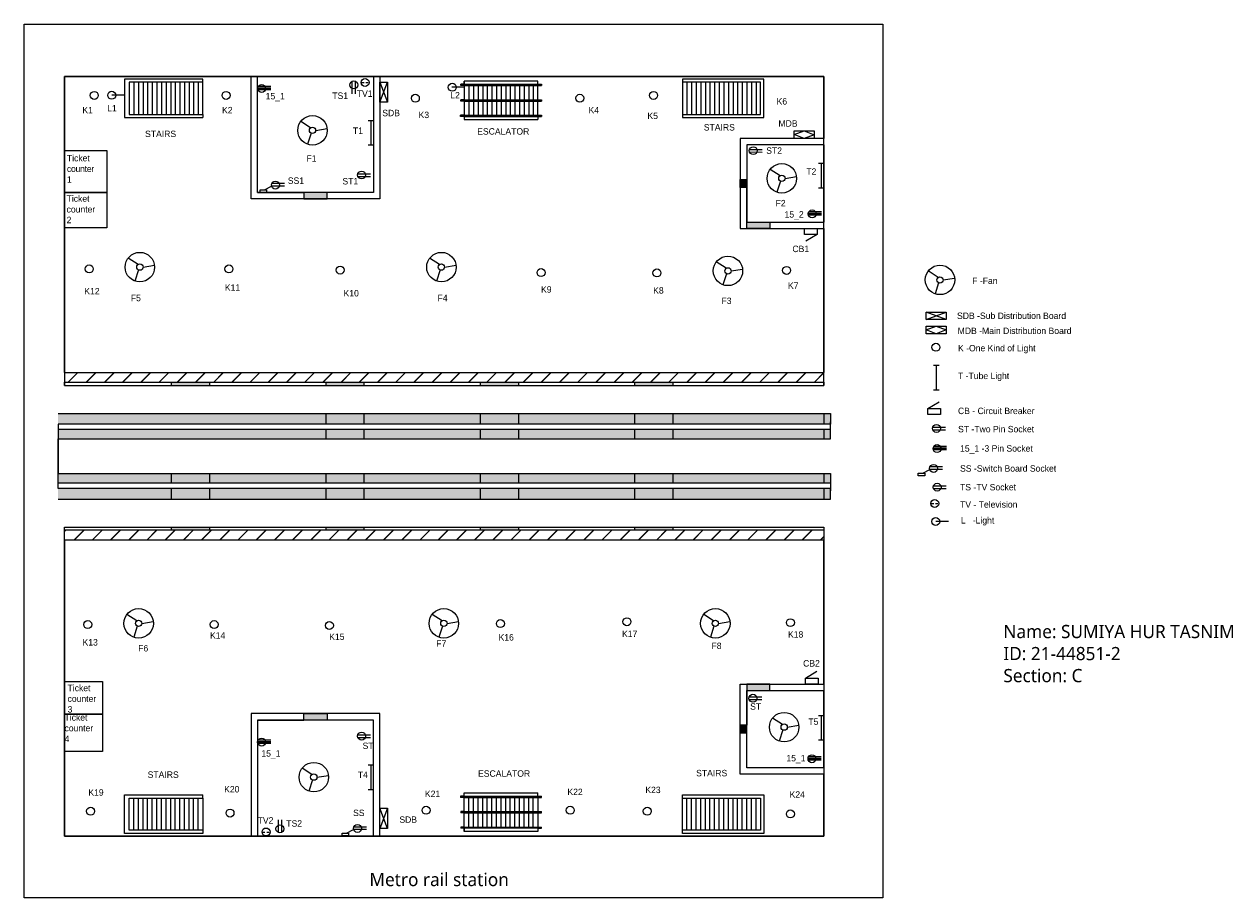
# Model space of a CAD drawing. Header units: inches. Extents: x 2428 to 4311, y 1922 to 3279.
import ezdxf

# ---------------------------------------------------------------- set-up
doc = ezdxf.new("R2010")
doc.units = ezdxf.units.IN
doc.linetypes.add('ACAD_ISO02W100', pattern=[15, 12, -3])
doc.dimstyles.new('Copy of ISO-25', dxfattribs={"dimtxt": 2.5, "dimasz": 2.5, "dimexe": 1.25, "dimexo": 0.625, "dimtad": 1, "dimlunit": 4, "dimtxsty": 'Standard', "dimcen": 2.5, "dimadec": 0, "dimazin": 0, "dimtfac": 1, "dimtmove": 0, "dimatfit": 3, "dimfxl": 1, "dimarcsym": 0})

msp = doc.modelspace()

# ---------------------------------------------------------------- hatches: boundary and pattern name
for color, points in [(256, [(3106.7, 3185.8), (3106.7, 3183.8), (3112.1, 3183.8), (3112.1, 3185.8)]), (256, [(3232.1, 3185.8), (3226.6, 3185.8), (3226.6, 3185.6), (3226.6, 3183.8), (3232.1, 3183.8)]), (256, [(3106.6, 3137.7), (3106.6, 3135.7), (3112.1, 3135.8), (3112.1, 3137.8)]), (60, [(3551.1, 3037.6), (3541.1, 3037.6), (3541.1, 3025.6), (3551.1, 3025.6)]), (60, [(2899.1, 3017.6), (2863.1, 3017.6), (2863.1, 3007.6), (2899.1, 3007.6)]), (60, [(3587.1, 2971.6), (3551.1, 2971.6), (3551.1, 2961.6), (3587.1, 2961.6)]), (60, [(2716.9, 2722.8), (2656.9, 2722.8), (2656.9, 2717.8), (2716.9, 2717.8)]), (60, [(2956.9, 2722.8), (2896.9, 2722.8), (2896.9, 2717.8), (2956.9, 2717.8)]), (60, [(3196.9, 2722.8), (3136.9, 2722.8), (3136.9, 2717.8), (3196.9, 2717.8)]), (60, [(3436.9, 2722.8), (3376.9, 2722.8), (3376.9, 2717.8), (3436.9, 2717.8)]), (60, [(3196.9, 2497.8), (3136.9, 2497.8), (3136.9, 2492.8), (3196.9, 2492.8)]), (60, [(3436.9, 2497.8), (3376.9, 2497.8), (3376.9, 2492.8), (3436.9, 2492.8)]), (60, [(3587.1, 2253.9), (3551.1, 2253.9), (3551.1, 2243.9), (3587.1, 2243.9)]), (60, [(2899.1, 2208), (2863.1, 2208), (2863.1, 2198), (2899.1, 2198)]), (60, [(3551.1, 2189.9), (3541.1, 2189.9), (3541.1, 2177.9), (3551.1, 2177.9)]), (256, [(3106.6, 2077.8), (3106.6, 2079.8), (3112.1, 2079.8), (3112.1, 2077.8)]), (256, [(3112.1, 2029.8), (3112.1, 2031.8), (3106.7, 2031.8), (3106.7, 2029.8)]), (256, [(3232.1, 2029.8), (3226.6, 2029.8), (3226.6, 2030), (3226.6, 2031.8), (3232.1, 2031.8)])]:
    msp.add_hatch(color=color).paths.add_polyline_path(points)
h = msp.add_hatch(color=256)
h.paths.add_polyline_path([(3119.3, 3185.8), (3112.1, 3185.8), (3112.1, 3183.8), (3119.3, 3183.8)])
h.paths.add_polyline_path([(3126.5, 3185.8), (3119.3, 3185.8), (3119.3, 3183.8), (3126.5, 3183.8)])
h.paths.add_polyline_path([(3133.6, 3185.8), (3126.5, 3185.8), (3126.5, 3183.8), (3133.6, 3183.8)])
h.paths.add_polyline_path([(3140.8, 3185.8), (3133.6, 3185.8), (3133.6, 3183.8), (3140.8, 3183.8)])
h.paths.add_polyline_path([(3147.9, 3185.8), (3140.8, 3185.8), (3140.8, 3183.8), (3147.9, 3183.8)])
h.paths.add_polyline_path([(3155.1, 3185.8), (3147.9, 3185.8), (3147.9, 3183.8), (3155.1, 3183.8)])
h.paths.add_polyline_path([(3162.3, 3185.8), (3155.1, 3185.8), (3155.1, 3183.8), (3162.3, 3183.8)])
h.paths.add_polyline_path([(3169.4, 3185.8), (3162.3, 3185.8), (3162.3, 3183.8), (3169.4, 3183.8)])
h.paths.add_polyline_path([(3176.6, 3185.8), (3169.4, 3185.8), (3169.4, 3183.8), (3176.6, 3183.8)])
h.paths.add_polyline_path([(3183.7, 3185.8), (3176.6, 3185.8), (3176.6, 3183.8), (3183.7, 3183.8)])
h.paths.add_polyline_path([(3190.9, 3185.8), (3183.7, 3185.8), (3183.7, 3183.8), (3190.9, 3183.8)])
h.paths.add_polyline_path([(3198, 3185.8), (3190.9, 3185.8), (3190.9, 3183.8), (3198, 3183.8)])
h.paths.add_polyline_path([(3205.2, 3185.8), (3198, 3185.8), (3198, 3183.8), (3205.2, 3183.8)])
h.paths.add_polyline_path([(3212.4, 3185.8), (3205.2, 3185.8), (3205.2, 3183.8), (3212.4, 3183.8)])
h.paths.add_polyline_path([(3219.5, 3185.8), (3212.4, 3185.8), (3212.4, 3183.8), (3219.5, 3183.8)])
h.paths.add_polyline_path([(3226.6, 3185.8), (3219.5, 3185.8), (3219.5, 3183.8), (3226.6, 3183.8)])
h = msp.add_hatch(color=256)
h.paths.add_polyline_path([(3232.1, 3137.7), (3226.6, 3137.7), (3226.6, 3135.8), (3226.6, 3135.7), (3232.1, 3135.7)])
h.paths.add_polyline_path([(3232.1, 3161.7), (3226.6, 3161.7), (3226.6, 3159.7), (3232.1, 3159.7)])
h.paths.add_polyline_path([(3112.1, 3161.7), (3106.7, 3161.7), (3106.7, 3159.6), (3112.1, 3159.6)])
h = msp.add_hatch(color=256)
h.paths.add_polyline_path([(3112.1, 3161.7), (3112.1, 3159.7), (3119.3, 3159.7), (3119.3, 3161.7)])
h.paths.add_polyline_path([(3119.3, 3161.7), (3119.3, 3159.7), (3126.5, 3159.7), (3126.5, 3161.7)])
h.paths.add_polyline_path([(3133.6, 3159.7), (3133.6, 3161.7), (3126.5, 3161.7), (3126.5, 3159.7)])
h.paths.add_polyline_path([(3140.8, 3159.7), (3140.8, 3161.7), (3133.6, 3161.7), (3133.6, 3159.7)])
h.paths.add_polyline_path([(3147.9, 3161.7), (3140.8, 3161.7), (3140.8, 3159.7), (3147.9, 3159.7)])
h.paths.add_polyline_path([(3147.9, 3161.7), (3147.9, 3159.7), (3155.1, 3159.7), (3155.1, 3161.7)])
h.paths.add_polyline_path([(3155.1, 3161.7), (3155.1, 3159.7), (3162.3, 3159.7), (3162.3, 3161.7)])
h.paths.add_polyline_path([(3169.4, 3159.7), (3169.4, 3161.7), (3162.3, 3161.7), (3162.3, 3159.7)])
h.paths.add_polyline_path([(3169.4, 3161.7), (3169.4, 3159.7), (3176.6, 3159.7), (3176.6, 3161.7)])
h.paths.add_polyline_path([(3183.7, 3159.7), (3183.7, 3161.7), (3176.6, 3161.7), (3176.6, 3159.7)])
h.paths.add_polyline_path([(3183.7, 3161.7), (3183.7, 3159.7), (3190.9, 3159.7), (3190.9, 3161.7)])
h.paths.add_polyline_path([(3198, 3159.7), (3198, 3161.7), (3190.9, 3161.7), (3190.9, 3159.7)])
h.paths.add_polyline_path([(3198, 3161.7), (3198, 3159.7), (3205.2, 3159.7), (3205.2, 3161.7)])
h.paths.add_polyline_path([(3205.2, 3159.7), (3212.4, 3159.7), (3212.4, 3161.7), (3205.2, 3161.7)])
h.paths.add_polyline_path([(3219.5, 3161.7), (3212.4, 3161.7), (3212.4, 3159.7), (3219.5, 3159.7)])
h.paths.add_polyline_path([(3219.5, 3161.7), (3219.5, 3159.7), (3226.6, 3159.7), (3226.6, 3161.7)])
h = msp.add_hatch(color=256)
h.paths.add_polyline_path([(3119.3, 3137.8), (3112.1, 3137.8), (3112.1, 3135.8), (3119.3, 3135.8)])
h.paths.add_polyline_path([(3126.5, 3137.8), (3119.3, 3137.8), (3119.3, 3135.8), (3126.5, 3135.8)])
h.paths.add_polyline_path([(3133.6, 3137.8), (3126.5, 3137.8), (3126.5, 3135.8), (3133.6, 3135.8)])
h.paths.add_polyline_path([(3140.8, 3137.8), (3133.6, 3137.8), (3133.6, 3135.8), (3140.8, 3135.8)])
h.paths.add_polyline_path([(3147.9, 3137.8), (3140.8, 3137.8), (3140.8, 3135.8), (3147.9, 3135.8)])
h.paths.add_polyline_path([(3155.1, 3137.8), (3147.9, 3137.8), (3147.9, 3135.8), (3155.1, 3135.8)])
h.paths.add_polyline_path([(3162.3, 3137.8), (3155.1, 3137.8), (3155.1, 3135.8), (3162.3, 3135.8)])
h.paths.add_polyline_path([(3169.4, 3137.8), (3162.3, 3137.8), (3162.3, 3135.8), (3169.4, 3135.8)])
h.paths.add_polyline_path([(3176.6, 3137.8), (3169.4, 3137.8), (3169.4, 3135.8), (3176.6, 3135.8)])
h.paths.add_polyline_path([(3183.7, 3137.8), (3176.6, 3137.8), (3176.6, 3135.8), (3183.7, 3135.8)])
h.paths.add_polyline_path([(3190.9, 3137.8), (3183.7, 3137.8), (3183.7, 3135.8), (3190.9, 3135.8)])
h.paths.add_polyline_path([(3198, 3137.8), (3190.9, 3137.8), (3190.9, 3135.8), (3198, 3135.8)])
h.paths.add_polyline_path([(3205.2, 3137.8), (3198, 3137.8), (3198, 3135.8), (3205.2, 3135.8)])
h.paths.add_polyline_path([(3212.4, 3137.8), (3205.2, 3137.8), (3205.2, 3135.8), (3212.4, 3135.8)])
h.paths.add_polyline_path([(3219.5, 3137.8), (3212.4, 3137.8), (3212.4, 3135.8), (3219.5, 3135.8)])
h.paths.add_polyline_path([(3226.6, 3137.8), (3219.5, 3137.8), (3219.5, 3135.8), (3226.6, 3135.8)])
h = msp.add_hatch()
h.set_pattern_fill('JIS_LC_20', color=256, style=0)
h.paths.add_polyline_path([(3671.1, 2737.8), (2491.1, 2737.8), (2491.1, 2722.8), (3671.1, 2722.8)])
h = msp.add_hatch(color=7)
h.paths.add_polyline_path([(3681.1, 2674.2), (2481.1, 2674.2), (2481.1, 2657.7), (3681.1, 2657.7)])
h.paths.add_polyline_path([(3681.1, 2580.9), (2481.1, 2580.9), (2481.1, 2566.2), (3681.1, 2566.2)])
h = msp.add_hatch(color=7)
h.paths.add_polyline_path([(3681.1, 2541.4), (2481.1, 2541.4), (2481.1, 2557.8), (3681.1, 2557.8)])
h.paths.add_polyline_path([(3681.1, 2634.7), (2481.1, 2634.7), (2481.1, 2649.3), (3681.1, 2649.3)])
h = msp.add_hatch()
h.set_pattern_fill('JIS_LC_20', color=256, style=0)
h.paths.add_polyline_path([(3671.1, 2492.8), (2491.1, 2492.8), (2491.1, 2477.8), (3671.1, 2477.8)])
h = msp.add_hatch(color=60)
h.paths.add_polyline_path([(2716.9, 2497.8), (2656.9, 2497.8), (2656.9, 2492.8), (2716.9, 2492.8)])
h.paths.add_polyline_path([(2956.9, 2497.8), (2896.9, 2497.8), (2896.9, 2492.8), (2956.9, 2492.8)])
h = msp.add_hatch(color=256)
h.paths.add_polyline_path([(3232.1, 2077.8), (3226.6, 2077.8), (3226.6, 2079.8), (3226.6, 2079.8), (3232.1, 2079.8)])
h.paths.add_polyline_path([(3232.1, 2053.9), (3226.6, 2053.9), (3226.6, 2055.9), (3232.1, 2055.9)])
h.paths.add_polyline_path([(3112.1, 2053.9), (3106.7, 2053.9), (3106.7, 2055.9), (3112.1, 2055.9)])
h = msp.add_hatch(color=256)
h.paths.add_polyline_path([(3119.3, 2077.8), (3112.1, 2077.8), (3112.1, 2079.8), (3119.3, 2079.8)])
h.paths.add_polyline_path([(3126.5, 2077.8), (3119.3, 2077.8), (3119.3, 2079.8), (3126.5, 2079.8)])
h.paths.add_polyline_path([(3133.6, 2077.8), (3126.5, 2077.8), (3126.5, 2079.8), (3133.6, 2079.8)])
h.paths.add_polyline_path([(3140.8, 2077.8), (3133.6, 2077.8), (3133.6, 2079.8), (3140.8, 2079.8)])
h.paths.add_polyline_path([(3147.9, 2077.8), (3140.8, 2077.8), (3140.8, 2079.8), (3147.9, 2079.8)])
h.paths.add_polyline_path([(3155.1, 2077.8), (3147.9, 2077.8), (3147.9, 2079.8), (3155.1, 2079.8)])
h.paths.add_polyline_path([(3162.3, 2077.8), (3155.1, 2077.8), (3155.1, 2079.8), (3162.3, 2079.8)])
h.paths.add_polyline_path([(3169.4, 2077.8), (3162.3, 2077.8), (3162.3, 2079.8), (3169.4, 2079.8)])
h.paths.add_polyline_path([(3176.6, 2077.8), (3169.4, 2077.8), (3169.4, 2079.8), (3176.6, 2079.8)])
h.paths.add_polyline_path([(3183.7, 2077.8), (3176.6, 2077.8), (3176.6, 2079.8), (3183.7, 2079.8)])
h.paths.add_polyline_path([(3190.9, 2077.8), (3183.7, 2077.8), (3183.7, 2079.8), (3190.9, 2079.8)])
h.paths.add_polyline_path([(3198, 2077.8), (3190.9, 2077.8), (3190.9, 2079.8), (3198, 2079.8)])
h.paths.add_polyline_path([(3205.2, 2077.8), (3198, 2077.8), (3198, 2079.8), (3205.2, 2079.8)])
h.paths.add_polyline_path([(3212.4, 2077.8), (3205.2, 2077.8), (3205.2, 2079.8), (3212.4, 2079.8)])
h.paths.add_polyline_path([(3219.5, 2077.8), (3212.4, 2077.8), (3212.4, 2079.8), (3219.5, 2079.8)])
h.paths.add_polyline_path([(3226.6, 2077.8), (3219.5, 2077.8), (3219.5, 2079.8), (3226.6, 2079.8)])
h = msp.add_hatch(color=256)
h.paths.add_polyline_path([(3119.3, 2053.9), (3119.3, 2055.9), (3112.1, 2055.9), (3112.1, 2053.9)])
h.paths.add_polyline_path([(3126.5, 2053.9), (3126.5, 2055.9), (3119.3, 2055.9), (3119.3, 2053.9)])
h.paths.add_polyline_path([(3126.5, 2055.9), (3126.5, 2053.9), (3133.6, 2053.9), (3133.6, 2055.9)])
h.paths.add_polyline_path([(3133.6, 2055.9), (3133.6, 2053.9), (3140.8, 2053.9), (3140.8, 2055.9)])
h.paths.add_polyline_path([(3147.9, 2055.9), (3140.8, 2055.9), (3140.8, 2053.9), (3147.9, 2053.9)])
h.paths.add_polyline_path([(3155.1, 2053.9), (3155.1, 2055.9), (3147.9, 2055.9), (3147.9, 2053.9)])
h.paths.add_polyline_path([(3162.3, 2053.9), (3162.3, 2055.9), (3155.1, 2055.9), (3155.1, 2053.9)])
h.paths.add_polyline_path([(3162.3, 2055.9), (3162.3, 2053.9), (3169.4, 2053.9), (3169.4, 2055.9)])
h.paths.add_polyline_path([(3176.6, 2053.9), (3176.6, 2055.9), (3169.4, 2055.9), (3169.4, 2053.9)])
h.paths.add_polyline_path([(3176.6, 2055.9), (3176.6, 2053.9), (3183.7, 2053.9), (3183.7, 2055.9)])
h.paths.add_polyline_path([(3190.9, 2053.9), (3190.9, 2055.9), (3183.7, 2055.9), (3183.7, 2053.9)])
h.paths.add_polyline_path([(3190.9, 2055.9), (3190.9, 2053.9), (3198, 2053.9), (3198, 2055.9)])
h.paths.add_polyline_path([(3205.2, 2053.9), (3205.2, 2055.9), (3198, 2055.9), (3198, 2053.9)])
h.paths.add_polyline_path([(3205.2, 2053.9), (3212.4, 2053.9), (3212.4, 2055.9), (3205.2, 2055.9)])
h.paths.add_polyline_path([(3219.5, 2055.9), (3212.4, 2055.9), (3212.4, 2053.9), (3219.5, 2053.9)])
h.paths.add_polyline_path([(3226.6, 2053.9), (3226.6, 2055.9), (3219.5, 2055.9), (3219.5, 2053.9)])
h = msp.add_hatch(color=256)
h.paths.add_polyline_path([(3119.3, 2029.8), (3112.1, 2029.8), (3112.1, 2031.8), (3119.3, 2031.8)])
h.paths.add_polyline_path([(3126.5, 2029.8), (3119.3, 2029.8), (3119.3, 2031.8), (3126.5, 2031.8)])
h.paths.add_polyline_path([(3133.6, 2029.8), (3126.5, 2029.8), (3126.5, 2031.8), (3133.6, 2031.8)])
h.paths.add_polyline_path([(3140.8, 2029.8), (3133.6, 2029.8), (3133.6, 2031.8), (3140.8, 2031.8)])
h.paths.add_polyline_path([(3147.9, 2029.8), (3140.8, 2029.8), (3140.8, 2031.8), (3147.9, 2031.8)])
h.paths.add_polyline_path([(3155.1, 2029.8), (3147.9, 2029.8), (3147.9, 2031.8), (3155.1, 2031.8)])
h.paths.add_polyline_path([(3162.3, 2029.8), (3155.1, 2029.8), (3155.1, 2031.8), (3162.3, 2031.8)])
h.paths.add_polyline_path([(3169.4, 2029.8), (3162.3, 2029.8), (3162.3, 2031.8), (3169.4, 2031.8)])
h.paths.add_polyline_path([(3176.6, 2029.8), (3169.4, 2029.8), (3169.4, 2031.8), (3176.6, 2031.8)])
h.paths.add_polyline_path([(3183.7, 2029.8), (3176.6, 2029.8), (3176.6, 2031.8), (3183.7, 2031.8)])
h.paths.add_polyline_path([(3190.9, 2029.8), (3183.7, 2029.8), (3183.7, 2031.8), (3190.9, 2031.8)])
h.paths.add_polyline_path([(3198, 2029.8), (3190.9, 2029.8), (3190.9, 2031.8), (3198, 2031.8)])
h.paths.add_polyline_path([(3205.2, 2029.8), (3198, 2029.8), (3198, 2031.8), (3205.2, 2031.8)])
h.paths.add_polyline_path([(3212.4, 2029.8), (3205.2, 2029.8), (3205.2, 2031.8), (3212.4, 2031.8)])
h.paths.add_polyline_path([(3219.5, 2029.8), (3212.4, 2029.8), (3212.4, 2031.8), (3219.5, 2031.8)])
h.paths.add_polyline_path([(3226.6, 2029.8), (3219.5, 2029.8), (3219.5, 2031.8), (3226.6, 2031.8)])

# ---------------------------------------------------------------- linework, layer by layer
for p, q in [((2491.1, 3197.8), (2584.5, 3197.8)), ((2491.1, 3197.8), (2491.1, 2717.8)), ((2491.1, 3197.8), (2731.1, 3197.8)), ((2584.4, 3193.8), (2584.4, 3188.8)), ((2584.4, 3188.8), (2584.4, 3134)), ((2591.5, 3188.8), (2591.5, 3139)), ((2598.7, 3188.8), (2598.7, 3139)), ((2605.9, 3188.8), (2605.9, 3139)), ((2613, 3188.8), (2613, 3139)), ((2620.2, 3188.8), (2620.2, 3139)), ((2627.3, 3188.8), (2627.3, 3139)), ((2634.5, 3188.8), (2634.5, 3139)), ((2641.6, 3188.8), (2641.6, 3139)), ((2648.8, 3188.8), (2648.8, 3139)), ((2656, 3188.8), (2656, 3139)), ((2663.1, 3188.8), (2663.1, 3139)), ((2670.3, 3188.8), (2670.3, 3139)), ((2677.4, 3188.8), (2677.4, 3139)), ((2684.6, 3188.8), (2684.6, 3139)), ((2691.7, 3188.8), (2691.7, 3139)), ((2698.9, 3188.8), (2698.9, 3139)), ((2706, 3188.8), (2706, 3193.8)), ((2731.1, 3197.8), (2791.1, 3197.8)), ((2775.8, 3197.8), (2895.8, 3197.8)), ((2791.1, 3197.8), (2911.1, 3197.8)), ((2792.2, 3182.7), (2811.8, 3182.7)), ((2911.1, 3197.8), (2971.1, 3197.8)), ((2938, 3170.8), (2938.1, 3190.4)), ((2942.7, 3190.6), (2942.6, 3170.8)), ((2953.1, 3188.4), (2956.4, 3188.4)), ((2959.2, 3188.4), (2962.7, 3188.4)), ((2971.1, 3197.8), (3211.1, 3197.8)), ((2971.1, 3197.8), (3043.1, 3197.8)), ((2981.1, 3189.2), (2992.7, 3157.9)), ((2981.1, 3157.9), (2992.7, 3189.2)), ((3112.1, 3185.8), (3106.7, 3185.8)), ((3106.7, 3183.8), (3106.7, 3185.8)), ((3112.1, 3183.8), (3106.7, 3183.8)), ((3112.1, 3183.8), (3112.1, 3190.6)), ((3112.1, 3190.6), (3112.1, 3130.8)), ((3112.1, 3185.8), (3112.1, 3185.8)), ((3112.1, 3185.8), (3112.1, 3183.8)), ((3112.1, 3185.6), (3112.1, 3135.8)), ((3112.1, 3183.8), (3226.6, 3183.8)), ((3119.3, 3185.6), (3119.3, 3135.8)), ((3126.5, 3185.6), (3126.5, 3135.8)), ((3133.6, 3185.6), (3133.6, 3135.8)), ((3140.8, 3185.6), (3140.8, 3135.8)), ((3147.9, 3185.6), (3147.9, 3135.8)), ((3155.1, 3185.6), (3155.1, 3135.8)), ((3162.3, 3185.6), (3162.3, 3135.8)), ((3169.4, 3185.6), (3169.4, 3135.8)), ((3176.6, 3185.6), (3176.6, 3135.8)), ((3183.7, 3185.6), (3183.7, 3135.8)), ((3190.9, 3185.6), (3190.9, 3135.8)), ((3198, 3185.6), (3198, 3135.8)), ((3205.2, 3185.6), (3205.2, 3135.8)), ((3211.1, 3197.8), (3271.1, 3197.8)), ((3211.1, 3197.8), (3271.1, 3197.8)), ((3212.4, 3185.6), (3212.4, 3135.8)), ((3219.5, 3185.6), (3219.5, 3135.8)), ((3226.6, 3185.6), (3226.6, 3190.6)), ((3226.6, 3185.8), (3232.1, 3185.8)), ((3226.6, 3183.8), (3232.1, 3183.8)), ((3232.1, 3185.8), (3232.1, 3183.8)), ((3271, 3197.8), (3391, 3197.8)), ((3271, 3197.6), (3391, 3197.6)), ((3275.5, 3197.8), (3395.5, 3197.8)), ((3451.1, 3193.8), (3451.1, 3188.8)), ((3451.1, 3188.8), (3451.1, 3134)), ((3458.2, 3188.8), (3458.2, 3139)), ((3465.4, 3188.8), (3465.4, 3139)), ((3472.5, 3188.8), (3472.5, 3139)), ((3479.7, 3188.8), (3479.7, 3139)), ((3486.9, 3188.8), (3486.9, 3139)), ((3494, 3188.8), (3494, 3139)), ((3501.2, 3188.8), (3501.2, 3139)), ((3508.3, 3188.8), (3508.3, 3139)), ((3515.5, 3188.8), (3515.5, 3139)), ((3522.7, 3188.8), (3522.7, 3139)), ((3529.8, 3188.8), (3529.8, 3139)), ((3537, 3188.8), (3537, 3139)), ((3544.1, 3188.8), (3544.1, 3139)), ((3551.3, 3188.8), (3551.3, 3139)), ((3558.4, 3188.8), (3558.4, 3139)), ((3565.6, 3188.8), (3565.6, 3139)), ((3577.7, 3197.8), (3671.1, 3197.8)), ((2584, 3168.7), (2564.4, 3168.8)), ((2811.8, 3179.8), (2791.1, 3179.8)), ((2791.1, 3179.8), (2811.8, 3179.8)), ((2811.8, 3177.2), (2791.5, 3177.1)), ((3112.5, 3181.1), (3092.9, 3181.2)), ((2992.7, 3157.9), (2981.1, 3157.9)), ((3112.1, 3161.7), (3106.7, 3161.7)), ((3106.7, 3159.6), (3106.7, 3161.7)), ((3106.7, 3161.7), (3106.7, 3161.7)), ((3112.1, 3159.6), (3106.7, 3159.6)), ((3112.1, 3161.7), (3226.6, 3161.7)), ((3112.1, 3159.7), (3226.6, 3159.7)), ((3226.6, 3161.7), (3232.1, 3161.7)), ((3226.6, 3159.7), (3232.1, 3159.7)), ((3232.1, 3161.7), (3232.1, 3159.7)), ((2706, 3139), (2706, 3134)), ((2873.5, 3118.1), (2858.1, 3127.9)), ((2971.1, 3129.1), (2962.7, 3129.1)), ((2966.9, 3129.1), (2966.9, 3091.7)), ((3112.1, 3137.8), (3106.6, 3137.7)), ((3106.6, 3135.7), (3106.6, 3137.7)), ((3112.1, 3135.8), (3106.6, 3135.7)), ((3112.1, 3137.8), (3226.6, 3137.8)), ((3112.1, 3135.8), (3226.6, 3135.8)), ((3226.6, 3137.7), (3232.1, 3137.7)), ((3226.6, 3135.8), (3226.6, 3130.8)), ((3226.6, 3135.7), (3232.1, 3135.7)), ((3232.1, 3137.7), (3232.1, 3135.7)), ((2874.2, 3109.7), (2868.7, 3092.5)), ((2881.3, 3114.1), (2899.1, 3116.9)), ((3624.9, 3107.8), (3640.5, 3113.3)), ((3640.5, 3101.6), (3624.9, 3107.8)), ((3640.5, 3113.3), (3656.1, 3107.4)), ((3656.1, 3107.4), (3640.5, 3101.6)), ((2962.7, 3091.7), (2971.1, 3091.7)), ((3555.5, 3084.6), (3575.3, 3084.6)), ((3575.3, 3080), (3555.7, 3080.1)), ((3602.9, 3043.4), (3587.4, 3053.3)), ((3671.1, 3062.5), (3662.7, 3062.5)), ((3666.9, 3062.5), (3666.9, 3025)), ((3671.1, 3062.5), (3671.1, 3062.5)), ((2813.2, 3031.9), (2832.7, 3031.9)), ((2946.8, 3046.8), (2966.6, 3046.8)), ((2966.6, 3042.2), (2947, 3042.2)), ((3541.1, 3025.6), (3541.1, 3037.6)), ((3541.1, 3037.6), (3551.1, 3037.6)), ((3551.1, 3037.6), (3551.1, 3025.6)), ((3603.5, 3035.1), (3598, 3017.9)), ((3610.6, 3039.5), (3628.4, 3042.3)), ((2791.1, 3017.6), (2863.1, 3017.6)), ((2832.7, 3027.5), (2812.8, 3027.5)), ((2863.1, 3017.6), (2863.1, 3007.6)), ((2899.1, 3007.6), (2899.1, 3017.6)), ((3551.1, 3025.6), (3541.1, 3025.6)), ((3551.1, 2971.6), (3551.1, 3025.6)), ((3662.7, 3025), (3671.1, 3025)), ((2863.1, 3007.6), (2899.1, 3007.6)), ((3667.3, 2985), (3646.6, 2984.9)), ((3646.6, 2984.9), (3667.3, 2985)), ((3667.3, 2982.3), (3647, 2982.2)), ((3647.7, 2987.9), (3667.3, 2987.9)), ((3551.1, 2971.6), (3587.1, 2971.6)), ((3551.1, 2961.6), (3551.1, 2971.6)), ((3587.1, 2961.6), (3551.1, 2961.6)), ((3587.1, 2971.6), (3587.1, 2961.6)), ((3660.8, 2952.2), (3643, 2941.8)), ((2605.3, 2905.6), (2589.9, 2915.5)), ((2613, 2901.7), (2630.9, 2904.5)), ((3073.8, 2905.6), (3058.4, 2915.5)), ((3081.5, 2901.7), (3099.4, 2904.5)), ((3519, 2899.8), (3503.6, 2909.7)), ((2606, 2897.3), (2600.5, 2880.1)), ((3074.5, 2897.3), (3069, 2880.1)), ((3519.7, 2891.5), (3514.2, 2874.3)), ((3526.7, 2895.8), (3544.6, 2898.6)), ((3848.5, 2885.8), (3833.1, 2895.7)), ((3856.3, 2881.8), (3874.1, 2884.6)), ((3849.2, 2877.5), (3843.7, 2860.3)), ((3829.7, 2820.2), (3861, 2831.8)), ((3861, 2820.2), (3829.7, 2831.8)), ((3861, 2831.8), (3861, 2820.2)), ((3829.9, 2804.3), (3845.6, 2809.8)), ((3845.6, 2809.8), (3861.2, 2804)), ((3845.6, 2798.2), (3829.9, 2804.3)), ((3861.2, 2804), (3845.6, 2798.2)), ((3849.9, 2748.6), (3841.5, 2748.6)), ((3845.7, 2748.6), (3845.7, 2711.1)), ((2491.1, 2737.8), (3671.1, 2737.8)), ((2716.9, 2737.8), (2896.9, 2737.8)), ((2956.9, 2737.8), (3136.9, 2737.8)), ((3196.9, 2737.8), (3376.9, 2737.8)), ((2491.1, 2717.8), (2491.1, 2722.8)), ((2491.1, 2722.8), (3671.1, 2722.8)), ((2491.1, 2717.8), (3671.1, 2717.8)), ((2656.9, 2722.8), (2656.9, 2717.8)), ((2716.9, 2717.8), (2716.9, 2722.8)), ((2731.1, 2717.8), (2971.1, 2717.8)), ((2896.9, 2722.8), (2896.9, 2717.8)), ((2956.9, 2717.8), (2956.9, 2722.8)), ((3136.9, 2722.8), (3136.9, 2717.8)), ((3196.9, 2717.8), (3196.9, 2722.8)), ((3211.1, 2717.8), (3451.1, 2717.8)), ((3376.9, 2722.8), (3376.9, 2717.8)), ((3436.9, 2717.8), (3436.9, 2722.8)), ((3671.1, 2722.8), (3671.1, 2717.8)), ((3841.5, 2711.1), (3849.9, 2711.1)), ((3832.6, 2681.9), (3850.3, 2692.3)), ((2481.1, 2674.2), (3681.1, 2674.2)), ((2896.9, 2674.2), (2896.9, 2657.7)), ((2956.9, 2657.7), (2956.9, 2674.2)), ((3136.9, 2674.2), (3136.9, 2657.7)), ((3196.9, 2657.7), (3196.9, 2674.2)), ((3376.9, 2674.2), (3376.9, 2657.7)), ((3436.9, 2657.7), (3436.9, 2674.2)), ((3671.1, 2674.2), (3671.1, 2657.7)), ((3681.1, 2674.2), (3681.1, 2657.7)), ((3681.1, 2657.7), (2481.1, 2657.7)), ((2481.1, 2657.7), (2481.1, 2580.9)), ((3681.1, 2634.7), (3681.1, 2661.3)), ((3681.1, 2649.3), (2481.1, 2649.3)), ((2896.9, 2649.3), (2896.9, 2634.7)), ((2956.9, 2634.7), (2956.9, 2649.3)), ((3136.9, 2649.3), (3136.9, 2634.7)), ((3196.9, 2634.7), (3196.9, 2649.3)), ((3376.9, 2649.3), (3376.9, 2634.7)), ((3436.9, 2634.7), (3436.9, 2649.3)), ((3671.1, 2649.3), (3671.1, 2634.7)), ((3840.2, 2653.1), (3860, 2653.1)), ((3860, 2648.5), (3840.4, 2648.5)), ((2481.1, 2557.8), (2481.1, 2634.7)), ((2481.1, 2634.7), (3681.1, 2634.7)), ((3861.4, 2620.4), (3840.7, 2620.3)), ((3840.7, 2620.3), (3861.4, 2620.4)), ((3861.4, 2617.7), (3841.1, 2617.6)), ((3841.8, 2623.3), (3861.4, 2623.3)), ((2481.1, 2580.9), (3681.1, 2580.9)), ((2656.9, 2580.9), (2656.9, 2566.2)), ((2716.9, 2566.2), (2716.9, 2580.9)), ((2896.9, 2580.9), (2896.9, 2566.2)), ((2956.9, 2566.2), (2956.9, 2580.9)), ((3136.9, 2580.9), (3136.9, 2566.2)), ((3196.9, 2566.2), (3196.9, 2580.9)), ((3376.9, 2580.9), (3376.9, 2566.2)), ((3436.9, 2566.2), (3436.9, 2580.9)), ((3671.1, 2580.9), (3671.1, 2566.2)), ((3681.1, 2580.9), (3681.1, 2554.3)), ((3855.4, 2587.3), (3835.6, 2587.3)), ((3835.9, 2591.7), (3855.4, 2591.7)), ((3681.1, 2566.2), (2481.1, 2566.2)), ((3841.2, 2561.8), (3861, 2561.8)), ((3681.1, 2557.8), (2481.1, 2557.8)), ((2656.9, 2557.8), (2656.9, 2541.4)), ((2716.9, 2541.4), (2716.9, 2557.8)), ((2896.9, 2557.8), (2896.9, 2541.4)), ((2956.9, 2541.4), (2956.9, 2557.8)), ((3136.9, 2557.8), (3136.9, 2541.4)), ((3196.9, 2541.4), (3196.9, 2557.8)), ((3376.9, 2557.8), (3376.9, 2541.4)), ((3436.9, 2541.4), (3436.9, 2557.8)), ((3671.1, 2557.8), (3671.1, 2541.4)), ((3681.1, 2541.4), (3681.1, 2557.8)), ((3861, 2557.2), (3841.4, 2557.3)), ((2481.1, 2541.4), (3681.1, 2541.4)), ((3838.3, 2534.2), (3841.7, 2534.2)), ((3844.4, 2534.2), (3847.9, 2534.2)), ((3864.4, 2506.5), (3844.8, 2506.5)), ((2491.1, 2017.8), (2491.1, 2497.8)), ((2491.1, 2497.8), (3671.1, 2497.8)), ((3671.1, 2492.8), (2491.1, 2492.8)), ((2656.9, 2497.8), (2656.9, 2492.8)), ((2716.9, 2492.8), (2716.9, 2497.8)), ((2731.1, 2497.8), (2971.1, 2497.8)), ((2896.9, 2497.8), (2896.9, 2492.8)), ((2956.9, 2492.8), (2956.9, 2497.8)), ((3136.9, 2497.8), (3136.9, 2492.8)), ((3196.9, 2492.8), (3196.9, 2497.8)), ((3211.1, 2497.8), (3451.1, 2497.8)), ((3376.9, 2497.8), (3376.9, 2492.8)), ((3436.9, 2492.8), (3436.9, 2497.8)), ((2491.1, 2477.8), (3671.1, 2477.8)), ((2656.9, 2477.8), (2716.9, 2477.8)), ((2896.9, 2477.8), (2956.9, 2477.8)), ((3136.9, 2477.8), (3196.9, 2477.8)), ((3376.9, 2477.8), (3436.9, 2477.8)), ((2603.3, 2352.1), (2587.9, 2362)), ((3077.7, 2352.1), (3062.3, 2362)), ((3499.6, 2352.1), (3484.2, 2362)), ((2604, 2343.8), (2598.5, 2326.6)), ((2611.1, 2348.2), (2628.9, 2351)), ((3078.4, 2343.8), (3072.9, 2326.6)), ((3085.4, 2348.2), (3103.3, 2351)), ((3500.2, 2343.8), (3494.7, 2326.6)), ((3507.3, 2348.2), (3525.1, 2351)), ((3642.3, 2263.3), (3660.1, 2273.7)), ((3587.1, 2253.9), (3551.1, 2253.9)), ((3551.1, 2253.9), (3551.1, 2243.9)), ((3551.1, 2243.9), (3587.1, 2243.9)), ((3551.1, 2243.9), (3551.1, 2189.9)), ((3587.1, 2243.9), (3587.1, 2253.9)), ((3555, 2233.9), (3574.8, 2233.9)), ((3574.8, 2229.3), (3555.2, 2229.4)), ((2863.1, 2198), (2863.1, 2208)), ((2863.1, 2208), (2899.1, 2208)), ((2899.1, 2208), (2899.1, 2198)), ((3671.1, 2204.6), (3662.7, 2204.6)), ((3666.9, 2204.6), (3666.9, 2167.1)), ((2791.1, 2198), (2863.1, 2198)), ((2899.1, 2198), (2863.1, 2198)), ((3551.1, 2189.9), (3541.1, 2189.9)), ((3541.1, 2189.9), (3541.1, 2177.9)), ((3551.1, 2177.9), (3551.1, 2189.9)), ((3606.5, 2190.9), (3591.1, 2200.8)), ((3614.2, 2187), (3632.1, 2189.8)), ((2792.2, 2167.2), (2811.8, 2167.2)), ((2946.8, 2175.1), (2966.6, 2175.1)), ((2966.6, 2170.4), (2947, 2170.5)), ((3541.1, 2177.9), (3551.1, 2177.9)), ((3607.2, 2182.6), (3601.7, 2165.4)), ((3662.7, 2167.1), (3671.1, 2167.1)), ((2811.8, 2164.3), (2791.1, 2164.3)), ((2791.1, 2164.3), (2811.8, 2164.3)), ((2811.8, 2161.6), (2791.5, 2161.5)), ((2971.1, 2127.8), (2962.7, 2127.8)), ((2966.9, 2127.8), (2966.9, 2090.3)), ((3667, 2138.5), (3646.4, 2138.4)), ((3646.4, 2138.4), (3667, 2138.5)), ((3667, 2135.8), (3646.7, 2135.7)), ((3647.4, 2141.4), (3667, 2141.4)), ((2875.5, 2113.2), (2860.1, 2123.1)), ((2883.2, 2109.3), (2901.1, 2112.1)), ((2876.2, 2104.9), (2870.7, 2087.7)), ((2962.7, 2090.3), (2971.1, 2090.3)), ((2584.4, 2026.8), (2584.4, 2081.6)), ((2591.5, 2026.8), (2591.5, 2076.6)), ((2598.7, 2026.8), (2598.7, 2076.6)), ((2605.9, 2026.8), (2605.9, 2076.6)), ((2613, 2026.8), (2613, 2076.6)), ((2620.2, 2026.8), (2620.2, 2076.6)), ((2627.3, 2026.8), (2627.3, 2076.6)), ((2634.5, 2026.8), (2634.5, 2076.6)), ((2641.6, 2026.8), (2641.6, 2076.6)), ((2648.8, 2026.8), (2648.8, 2076.6)), ((2656, 2026.8), (2656, 2076.6)), ((2663.1, 2026.8), (2663.1, 2076.6)), ((2670.3, 2026.8), (2670.3, 2076.6)), ((2677.4, 2026.8), (2677.4, 2076.6)), ((2684.6, 2026.8), (2684.6, 2076.6)), ((2691.7, 2026.8), (2691.7, 2076.6)), ((2698.9, 2026.8), (2698.9, 2076.6)), ((2706, 2076.6), (2706, 2081.6)), ((3112.1, 2079.8), (3106.6, 2079.8)), ((3106.6, 2079.8), (3106.6, 2077.8)), ((3112.1, 2077.8), (3106.6, 2077.8)), ((3112.1, 2025), (3112.1, 2084.8)), ((3112.1, 2030), (3112.1, 2079.8)), ((3112.1, 2079.8), (3226.6, 2079.8)), ((3112.1, 2077.8), (3226.6, 2077.8)), ((3119.3, 2030), (3119.3, 2079.8)), ((3126.5, 2030), (3126.5, 2079.8)), ((3133.6, 2030), (3133.6, 2079.8)), ((3140.8, 2030), (3140.8, 2079.8)), ((3147.9, 2030), (3147.9, 2079.8)), ((3155.1, 2030), (3155.1, 2079.8)), ((3162.3, 2030), (3162.3, 2079.8)), ((3169.4, 2030), (3169.4, 2079.8)), ((3176.6, 2030), (3176.6, 2079.8)), ((3183.7, 2030), (3183.7, 2079.8)), ((3190.9, 2030), (3190.9, 2079.8)), ((3198, 2030), (3198, 2079.8)), ((3205.2, 2030), (3205.2, 2079.8)), ((3212.4, 2030), (3212.4, 2079.8)), ((3219.5, 2030), (3219.5, 2079.8)), ((3226.6, 2079.8), (3226.6, 2084.8)), ((3226.6, 2079.8), (3232.1, 2079.8)), ((3226.6, 2077.8), (3232.1, 2077.8)), ((3232.1, 2077.8), (3232.1, 2079.8)), ((3451.1, 2026.8), (3451.1, 2081.6)), ((3458.2, 2026.8), (3458.2, 2076.6)), ((3465.4, 2026.8), (3465.4, 2076.6)), ((3472.5, 2026.8), (3472.5, 2076.6)), ((3479.7, 2026.8), (3479.7, 2076.6)), ((3486.9, 2026.8), (3486.9, 2076.6)), ((3494, 2026.8), (3494, 2076.6)), ((3501.2, 2026.8), (3501.2, 2076.6)), ((3508.3, 2026.8), (3508.3, 2076.6)), ((3515.5, 2026.8), (3515.5, 2076.6)), ((3522.7, 2026.8), (3522.7, 2076.6)), ((3529.8, 2026.8), (3529.8, 2076.6)), ((3537, 2026.8), (3537, 2076.6)), ((3544.1, 2026.8), (3544.1, 2076.6)), ((3551.3, 2026.8), (3551.3, 2076.6)), ((3558.4, 2026.8), (3558.4, 2076.6)), ((3565.6, 2026.8), (3565.6, 2076.6)), ((2992.7, 2029.7), (2981.1, 2061)), ((2981.1, 2061), (2992.7, 2061)), ((2992.7, 2061), (2981.1, 2029.7)), ((3112.1, 2055.9), (3106.7, 2055.9)), ((3106.7, 2055.9), (3106.7, 2053.9)), ((3112.1, 2053.9), (3106.7, 2053.9)), ((3106.7, 2053.9), (3106.7, 2053.9)), ((3112.1, 2055.9), (3226.6, 2055.9)), ((3112.1, 2053.9), (3226.6, 2053.9)), ((3226.6, 2055.9), (3232.1, 2055.9)), ((3226.6, 2053.9), (3232.1, 2053.9)), ((3232.1, 2053.9), (3232.1, 2055.9)), ((2823.7, 2023.2), (2823.7, 2043)), ((2828.3, 2043), (2828.2, 2023.4)), ((2491.1, 2017.8), (2731.1, 2017.8)), ((2491.1, 2017.8), (2584.5, 2017.8)), ((2584.4, 2021.8), (2584.4, 2026.8)), ((2706, 2026.8), (2706, 2021.8)), ((2731.1, 2017.8), (2791.1, 2017.8)), ((2775.8, 2017.8), (2895.8, 2017.8)), ((2791.1, 2017.8), (2911.1, 2017.8)), ((2799.2, 2023.9), (2802.5, 2023.9)), ((2805.3, 2023.9), (2808.8, 2023.9)), ((2911.1, 2017.8), (2971.1, 2017.8)), ((2960.2, 2027.9), (2940.3, 2027.9)), ((2940.7, 2032.2), (2960.2, 2032.2)), ((2971.1, 2017.8), (3211.1, 2017.8)), ((2971.1, 2017.8), (3043.1, 2017.8)), ((3112.1, 2031.8), (3106.7, 2031.8)), ((3106.7, 2031.8), (3106.7, 2029.8)), ((3112.1, 2029.8), (3106.7, 2029.8)), ((3112.1, 2031.8), (3226.6, 2031.8)), ((3112.1, 2029.8), (3112.1, 2031.8)), ((3112.1, 2031.8), (3112.1, 2025)), ((3112.1, 2029.8), (3112.1, 2029.8)), ((3211.1, 2017.8), (3271.1, 2017.8)), ((3211.1, 2017.8), (3271.1, 2017.8)), ((3226.6, 2031.8), (3232.1, 2031.8)), ((3226.6, 2030), (3226.6, 2025)), ((3226.6, 2029.8), (3232.1, 2029.8)), ((3232.1, 2029.8), (3232.1, 2031.8)), ((3271, 2017.9), (3391, 2017.9)), ((3271, 2017.8), (3391, 2017.8)), ((3275.5, 2017.8), (3395.5, 2017.8)), ((3451.1, 2021.8), (3451.1, 2026.8)), ((3577.7, 2017.8), (3671.1, 2017.8))]:
    msp.add_line(p, q)
for points in [[(2428.4, 3279), (3762.7, 3279), (3762.7, 1921.9), (2428.4, 1921.9)], [(2491.1, 3197.8), (2491.1, 3197.8), (2491.1, 2967.8), (2491.1, 2967.8)], [(2791.1, 3197.6), (2971.1, 3197.6), (2971.1, 3017.6), (2791.1, 3017.6)], [(2992.7, 3189.2), (2992.7, 3157.9), (2981.1, 3157.9), (2981.1, 3189.2)], [(3451.1, 3139), (3572.7, 3139), (3572.7, 3188.8), (3451.1, 3188.8)], [(3624.9, 3113.3), (3656.1, 3113.3), (3656.1, 3101.6), (3624.9, 3101.6)], [(3671.1, 3091.6), (3551.1, 3091.6), (3551.1, 2971.6), (3671.1, 2971.6)], [(2491.1, 3082.8), (2556.7, 3082.8), (2556.7, 3017.6), (2491.1, 3017.6)], [(2491.1, 3017.6), (2556.7, 3017.6), (2556.7, 2962.9), (2491.1, 2962.9)], [(2795, 3021.9), (2805, 3021.9), (2805, 3017.6), (2795, 3017.6)], [(3660.8, 2952.2), (3640.9, 2952.2), (3640.9, 2961.6), (3660.8, 2961.6)], [(3829.7, 2831.8), (3861, 2831.8), (3861, 2820.2), (3829.7, 2820.2)], [(3829.9, 2809.8), (3861.2, 2809.8), (3861.2, 2798.2), (3829.9, 2798.2)], [(3832.6, 2681.9), (3852.4, 2681.9), (3852.4, 2672.5), (3832.6, 2672.5)], [(3817.7, 2581.7), (3827.7, 2581.7), (3827.7, 2577.4), (3817.7, 2577.4)], [(3642.3, 2263.3), (3662.1, 2263.3), (3662.1, 2253.9), (3642.3, 2253.9)], [(2491.1, 2257.8), (2549.9, 2257.8), (2549.9, 2207), (2491.1, 2207)], [(3671.1, 2123.9), (3551.1, 2123.9), (3551.1, 2243.9), (3671.1, 2243.9)], [(2491.1, 2207), (2549.9, 2207), (2549.9, 2149.3), (2491.1, 2149.3)], [(2791.1, 2018), (2971.1, 2018), (2971.1, 2198), (2791.1, 2198)], [(3451.1, 2076.6), (3572.7, 2076.6), (3572.7, 2026.8), (3451.1, 2026.8)], [(2981.1, 2029.7), (2981.1, 2061), (2992.7, 2061), (2992.7, 2029.7)], [(2922.5, 2022.3), (2932.5, 2022.3), (2932.5, 2018), (2922.5, 2018)]]:
    msp.add_lwpolyline(points, close=True)
for points in [[(2491.1, 2737.8), (2491.1, 3197.8), (2781.1, 3197.8)], [(3671.1, 2717.8), (3671.1, 3197.8), (2491.1, 3197.8), (2491.1, 2717.8)], [(2706, 3193.8), (2584.4, 3193.8)], [(2584.4, 3188.8), (2584.4, 3139)], [(2591.5, 3139), (2706, 3139), (2706, 3188.8), (2591.5, 3188.8)], [(2981.1, 3197.8), (2981.1, 3007.6), (2781.1, 3007.6), (2781.1, 3197.8)], [(2966.1, 3197.8), (2966.1, 3198)], [(2981.1, 3197.8), (3671.1, 3197.8), (3671.1, 3101.6)], [(3226.6, 3190.6), (3112.1, 3190.6)], [(3112.1, 3135.8), (3226.6, 3135.8), (3226.6, 3185.6), (3112.1, 3185.6)], [(3451.1, 3134), (3577.7, 3134), (3577.7, 3193.8), (3451.1, 3193.8)], [(2584.4, 3134), (2706, 3134)], [(3112.1, 3130.8), (3226.6, 3130.8)], [(3671.1, 3101.6), (3541.1, 3101.6), (3541.1, 2961.6), (3671.1, 2961.6)], [(3671.1, 3091.6), (3671.1, 2971.6)], [(3671.1, 2961.6), (3671.1, 2737.8)], [(3671.1, 2497.8), (3671.1, 2017.8), (2491.1, 2017.8), (2491.1, 2497.8)], [(2491.1, 2477.8), (2491.1, 2017.8), (2781.1, 2017.8)], [(3671.1, 2253.9), (3671.1, 2477.8)], [(3671.1, 2113.9), (3541.1, 2113.9), (3541.1, 2253.9), (3671.1, 2253.9)], [(3671.1, 2123.9), (3671.1, 2243.9)], [(2981.1, 2017.8), (2981.1, 2208), (2781.1, 2208), (2781.1, 2017.8)], [(2981.1, 2017.8), (3671.1, 2017.8), (3671.1, 2113.9)], [(2584.4, 2081.6), (2706, 2081.6)], [(2584.4, 2026.8), (2584.4, 2076.6)], [(2591.5, 2076.6), (2706, 2076.6), (2706, 2026.8), (2591.5, 2026.8)], [(3112.1, 2084.8), (3226.6, 2084.8)], [(3112.1, 2079.8), (3226.6, 2079.8), (3226.6, 2030), (3112.1, 2030)], [(3451.1, 2081.6), (3577.7, 2081.6), (3577.7, 2021.8), (3451.1, 2021.8)], [(2706, 2021.8), (2584.4, 2021.8)], [(2966.1, 2017.8), (2966.1, 2017.6)], [(3226.6, 2025), (3112.1, 2025)]]:
    msp.add_lwpolyline(points)
for centre, radius in [((2797.2, 3179.2), 6.17), ((2940.6, 3184.8), 6.17), ((2958.1, 3188.5), 6.17), ((3093.5, 3181.1), 6.17), ((2537.3, 3168.5), 6.17), ((2564.4, 3168.7), 6.17), ((2742.1, 3168.5), 6.17), ((3036.2, 3164.1), 6.17), ((3291.8, 3164.1), 6.17), ((3406.3, 3168.5), 6.17), ((2876.4, 3114.1), 22.9), ((2876.4, 3114.1), 4.89), ((3561.3, 3082.6), 6.17), ((2952.6, 3044.8), 6.17), ((3605.7, 3039.5), 22.9), ((2818.8, 3029.2), 6.17), ((3605.7, 3039.5), 4.89), ((3652.8, 2984.4), 6.17), ((2608.1, 2901.7), 22.9), ((3076.7, 2901.7), 22.9), ((3521.9, 2895.8), 22.9), ((2529.4, 2898.8), 6.17), ((2608.1, 2901.7), 4.89), ((2746.5, 2898.8), 6.17), ((2919.4, 2897.1), 6.17), ((3076.7, 2901.7), 4.89), ((3231.6, 2893.2), 6.17), ((3521.9, 2895.8), 4.89), ((3613.1, 2896.6), 6.17), ((3851.4, 2881.8), 22.9), ((3411.6, 2892.6), 6.17), ((3851.4, 2881.8), 4.89), ((3845.1, 2777.1), 6.17), ((3846, 2651.1), 6.17), ((3846.8, 2619.8), 6.17), ((3841.5, 2589), 6.17), ((3847, 2559.8), 6.17), ((3843.3, 2534.4), 6.17), ((3844.8, 2506.5), 6.17), ((2606.2, 2348.2), 22.9), ((3080.5, 2348.2), 22.9), ((3168.4, 2347.8), 6.17), ((3364.9, 2350.7), 6.17), ((3502.4, 2348.2), 22.9), ((3619, 2349.3), 6.17), ((2527.2, 2346.4), 6.17), ((2606.2, 2348.2), 4.89), ((2723.6, 2346.4), 6.17), ((2902.7, 2344.9), 6.17), ((3080.5, 2348.2), 4.89), ((3502.4, 2348.2), 4.89), ((3560.8, 2231.9), 6.17), ((3609.3, 2187), 22.9), ((3609.3, 2187), 4.89), ((2797.2, 2163.7), 6.17), ((2952.6, 2173), 6.17), ((2878.4, 2109.3), 22.9), ((3652.5, 2137.9), 6.17), ((2878.4, 2109.3), 4.89), ((2531.6, 2056.4), 6.17), ((2748.2, 2053.5), 6.17), ((3052.9, 2057.8), 6.17), ((3276.8, 2057.8), 6.17), ((3396.6, 2056.4), 6.17), ((3619, 2052.1), 6.17), ((2825.7, 2029), 6.17), ((2946.3, 2029.6), 6.17), ((2804.2, 2024.1), 6.17)]:
    msp.add_circle(centre, radius)

# ---------------------------------------------------------------- texts
for s, p in [('L2', (3090.5, 3163.7)), ('L1', (2557.3, 3143.5)), ('L   -Light', (3883.9, 2503.3)), ('K14', (2717.2, 2324.5)), ('K17', (3357.4, 2326.9)), ('K18', (3615.3, 2326.1)), ('K15', (2902.4, 2322.4)), ('F7', (3068.7, 2311.8)), ('K16', (3165.5, 2321.5)), ('F8', (3496.4, 2308.3)), ('F6', (2605.6, 2304.5)), ('ST', (3556.4, 2214.1)), ('T5', (3646.9, 2190.5)), ('15_1', (2797, 2141.2)), ('ST', (2954.2, 2153)), ('15_1', (3612.8, 2133.8)), ('T4', (2946.8, 2108.1)), ('K19', (2528.1, 2080.5)), ('K20', (2739.1, 2085.5)), ('K22', (3272.5, 2081.4)), ('K23', (3393.6, 2084.5)), ('K21', (3051.1, 2078.4)), ('K24', (3617.8, 2077.4)), ('SS', (2939.5, 2048.8))]:
    msp.add_text(s, height=9.96).set_placement(p)
at = {"attachment_point": 1}
for s, insert, char_height, width in [('15_1', (2803.6, 3172.3), 10, 80.518), ('TS1', (2907.1, 3173), 10, 80.518), ('{\\C140;TV1}', (2945.2, 3176.2), 10, 80.518), ('K6', (3597.5, 3164.2), 10, 80.518), ('K1', (2518.8, 3150.6), 10, 80.518), ('K2', (2735.8, 3150.6), 10, 80.518), (' SDB', (2981.1, 3146.1), 10, 80.518), ('K4', (3305.3, 3150.6), 10, 80.518), ('K3', (3041.2, 3143.2), 10, 80.518), ('K5', (3396.8, 3141.7), 10, 80.518), ('MDB', (3600.4, 3129.9), 10, 80.518), ('STAIRS', (2616.2, 3113.7), 10, 80.518), ('T1', (2939.2, 3118.6), 10, 80.518), ('ESCALATOR', (3132.3, 3117.5), 10, 80.518), ('STAIRS', (3484.4, 3123.9), 10, 80.518), ('ST2', (3581.4, 3087.7), 10, 80.518), ('Ticket\\P{\\T0.95;counter\\P1}', (2494.8, 3076), 9.956, 3.462), ('F1', (2867.1, 3075.4), 10, 80.518), ('T2', (3643.7, 3055.2), 10, 80.518), ('SS1', (2838, 3041), 10, 80.518), ('ST1', (2922.9, 3040.1), 10, 80.518), ('Ticket\\Pcounter\\P2', (2494.3, 3013.1), 9.96, 2.869), ('F2', (3596, 3006.1), 10, 80.518), ('15_2', (3609.9, 2988.6), 10, 80.518), ('CB1', (3622.1, 2935), 10, 80.518), ('F -Fan', (3901.5, 2885.4), 10, 80.518), ('K12', (2521.8, 2869.3), 10, 80.518), ('K11', (2740.2, 2874.9), 10, 80.518), ('K10', (2924.6, 2866.1), 10, 80.518), ('K9', (3231.5, 2872), 10, 80.518), ('K8', (3405.7, 2870.5), 10, 80.518), ('K7', (3615.2, 2877.9), 10, 80.518), ('F5', (2594.1, 2858.7), 10, 80.518), ('F4', (3070.7, 2858.7), 10, 80.518), ('F3', (3511.9, 2854.3), 10, 80.518), ('SDB -Sub Distribution Board', (3877.9, 2831.1), 10, 260.279), ('MDB -Main Distribution Board', (3878.9, 2807.7), 10, 250.553), ('K -One Kind of Light', (3879.4, 2780.8), 10, 206.603), ('T -Tube Light', (3879.4, 2737.7), 10, 153.719), ('CB - Circuit Breaker', (3879.4, 2683.3), 10, 198.101), ('ST -Two Pin Socket', (3879.5, 2655), 10, 193.49), ('15_1 -3 Pin Socket', (3882.6, 2625), 10, 195.796), ('SS -Switch Board Socket', (3882.6, 2593.9), 10, 230.956), ('TS -TV Socket', (3882.6, 2564.8), 10, 192.338), ('TV - Television', (3882.6, 2537.9), 10, 169.858), ('K13', (2519, 2323.8), 10, 80.518), ('CB2', (3638.7, 2291.1), 10, 80.518), ('Ticket\\Pcounter\\P3', (2495.8, 2252.8), 9.96, 9.941), ('Ticket\\Pcounter\\P4', (2491.1, 2207), 9.96, 9.422), ('STAIRS', (2620.2, 2118.2), 10, 80.518), ('ESCALATOR', (3133.6, 2119.9), 10, 80.518), ('STAIRS', (3472.5, 2120.6), 10, 80.518), ('{\\C140;TV2}', (2791.1, 2047.1), 10, 80.518), ('TS2', (2835.6, 2042.4), 10, 80.518), ('SDB', (3011.4, 2048.3), 9.96, 24.393)]:
    msp.add_mtext(s, dxfattribs=dict(at, insert=insert, char_height=char_height, width=width))
at = {"linetype": 'ACAD_ISO02W100', "char_height": 20.533, "width": 40572.072, "attachment_point": 1}
for s, insert in [('{\\fYu Gothic Medium|b0|i0|c0|p34;Name: SUMIYA HUR TASNIM\\PID: 21-44851-2\\PSection: C}', (3949.9, 2345.8)), ('{\\fYu Gothic Medium|b0|i0|c0|p34;Metro rail station}', (2964.8, 1960.5))]:
    msp.add_mtext(s, dxfattribs=dict(at, insert=insert))

# ---------------------------------------------------------------- leaders
for points in [[(2801.9, 3022), (2812.8, 3027.5)], [(3824.7, 2581.8), (3835.6, 2587.3)], [(2929.4, 2022.4), (2940.3, 2027.9)]]:
    msp.add_leader(points, dimstyle='Copy of ISO-25', override={"dimgap": 0.625, "dimtad": 0})

doc.saveas('drawing.dxf')
